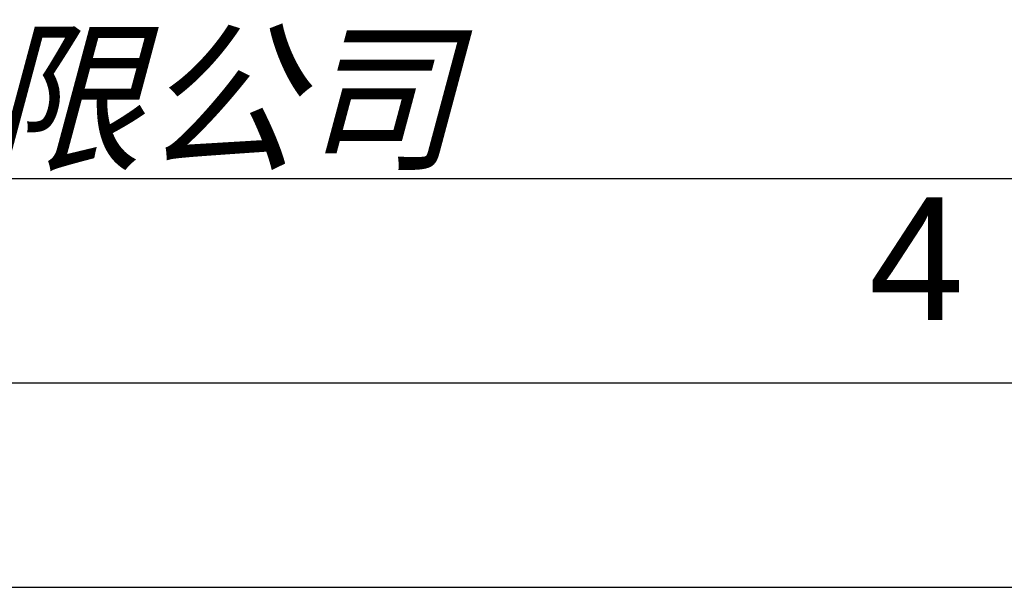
# Model space of a CAD drawing. Header units: millimetres. Extents: x 0 to 420, y 0 to 297.
# Tile 35 of 44: x 338 to 363, y 0 to 14. Entities that reach past the tile are written whole.
import ezdxf

# ---------------------------------------------------------------- set-up
doc = ezdxf.new("R2010")
doc.units = ezdxf.units.MM
doc.header["$LTSCALE"] = 23.1
doc.layers.get('0').update_dxf_attribs({"linetype": 'CONTINUOUS'})
doc.styles.add('TEXTSTYLE_2', font='arial.ttf')
doc.styles.add('TEXTSTYLE_7', font='txt')

# ---------------------------------------------------------------- blocks, each defined once
blk = doc.blocks.new('LOGO_PHASE_NINGBO_BL1', base_point=(320.75, 22.5))
at = {"color": 2, "linetype": 'CONTINUOUS', "style": 'TEXTSTYLE_7', "oblique": 15}
blk.add_text('宁波菲仕电机技术有限公司', height=2.9513, dxfattribs=at).set_placement((303.042, 10.5))

msp = doc.modelspace()

# ---------------------------------------------------------------- linework, layer by layer
at = {"color": 7, "linetype": 'CONTINUOUS'}
msp.add_line((25, 10), (410, 10), dxfattribs=at)
at = {"color": 2, "linetype": 'CONTINUOUS'}
for p, q in [((20, 5), (415, 5)), ((237.25, 0), (420, 0))]:
    msp.add_line(p, q, dxfattribs=at)

# ---------------------------------------------------------------- block references
msp.add_blockref('LOGO_PHASE_NINGBO_BL1', (320.75, 22.49989), dxfattribs=at)

# ---------------------------------------------------------------- texts
at = {"color": 2, "linetype": 'CONTINUOUS', "insert": (359.18334, 9.53753), "char_height": 3, "width": 2.330855, "attachment_point": 1, "line_spacing_factor": 0.9, "style": 'TEXTSTYLE_2'}
msp.add_mtext('4', dxfattribs=at)

doc.saveas('drawing.dxf')
